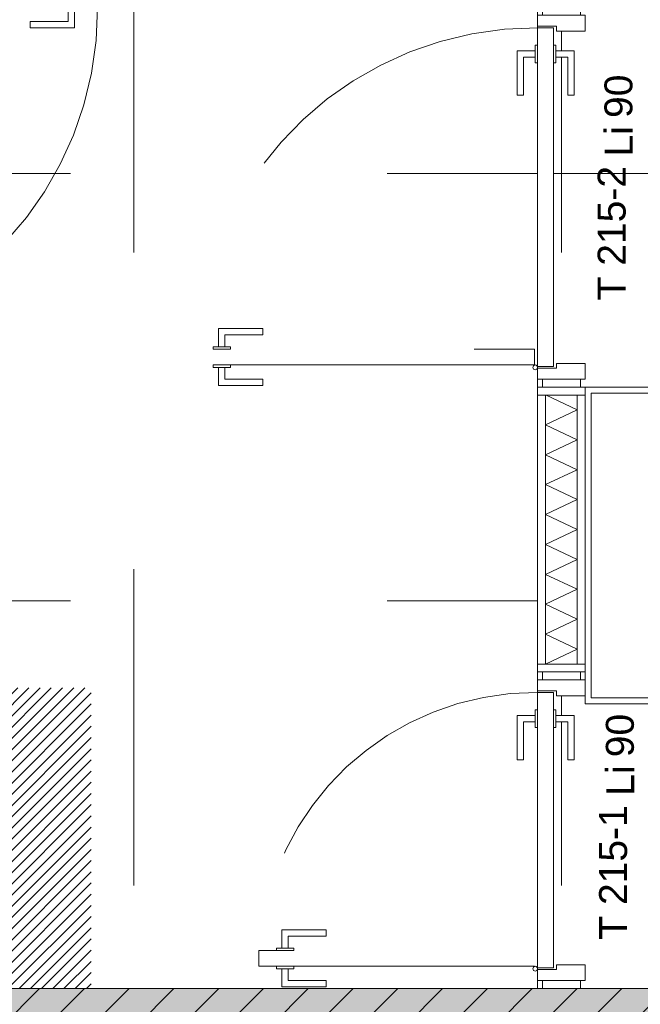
# Model space of a CAD drawing. Header units: metres. Extents: x -45 to 152, y -127 to 99.
# Tile 242 of 256: x -36.81 to -34.85, y -5.33 to -2.21. Entities that reach past the tile are written whole.
import ezdxf
from ezdxf.enums import TextEntityAlignment as Align

# ---------------------------------------------------------------- set-up
doc = ezdxf.new("R2010")
doc.units = ezdxf.units.M
doc.linetypes.add('gestrichelt - 01', pattern=[2, 1, -1])
doc.linetypes.add('Raster 01', pattern=[2, 1, -1])
for name, color, linetype, lineweight in [('013_Beton und Stahlbetonarbeiten-340 Innenwände', 7, 'Continuous', 18), ('027_Tischlerarbeiten-340 Innentüren', 7, 'Continuous', 9), ('031_Metallbauarbeiten-340 Innentüren _ Elemente', 7, 'Continuous', 9), ('039_Trockenbauarbeiten-340 Gipskarton', 7, 'Continuous', 9), ('_1.35m (3D)', 7, 'Continuous', 9), ('_OG 2 (2D)', 7, 'Continuous', 9), ('Keine', 7, 'Continuous', 9)]:
    doc.layers.add(name, color=color, linetype=linetype, lineweight=lineweight)
for name, color, linetype, lineweight, true_color in [('039_Trockenbauarbeiten-340 Dämmung', 7, 'Continuous', 9, 0xc0c0c0), ('075_Raumlufttechnische Anlage-Lüftungsanlage', 7, 'Continuous', 18, 0x555555), ('AV1-Einrichtung', 7, 'Continuous', 9, 0xa6a6a6), ('AV1-Raster', 7, 'Raster 01', 9, 0xa6a6a6), ('AV1-Stempel-Türnummern', 7, 'Continuous', 100, 0x02abea)]:
    doc.layers.add(name, color=color, linetype=linetype, lineweight=lineweight, true_color=true_color)
doc.styles.add('Arial', font='arial.ttf')
doc.styles.add('Arial Narrow', font='ARIALN.TTF')

# ---------------------------------------------------------------- blocks, each defined once
blk = doc.blocks.new('Group-2')
at = {"layer": 'AV1-Raster'}
for p, q in [((-36.45, -22.95), (-36.45, 1.35)), ((-35.1, -22.95), (-35.1, 1.35)), ((1.35, -2.7), (-40.5, -2.7)), ((1.35, -4.05), (-40.5, -4.05))]:
    blk.add_line(p, q, dxfattribs=at)
blk = doc.blocks.new('1.35m (3D)')
at = {"layer": 'AV1-Raster', "color": 7}
blk.add_blockref('Group-2', (0, 0), dxfattribs=at)
blk = doc.blocks.new('Box 2')
at = {"color": 255, "transparency": 33554559}
blk.add_wipeout([(-0.4, 0.5), (0.4, 0.5), (0.4, -0.5), (-0.4, -0.5)], dxfattribs=at).dxf.layer = 'AV1-Einrichtung'
at = {"layer": 'AV1-Einrichtung', "flags": 128}
blk.add_lwpolyline([(-0.4, 0.5), (0.4, 0.5), (0.4, -0.5), (-0.4, -0.5)], close=True, dxfattribs=at)
at = {"color": 255, "transparency": 33554559}
blk.add_wipeout([(-0.381, 0.481), (0.381, 0.481), (0.381, -0.481), (-0.381, -0.481)], dxfattribs=at).dxf.layer = 'AV1-Einrichtung'
at = {"layer": 'AV1-Einrichtung'}
for p, q in [((0, 0.5), (0, 0.481)), ((0, -0.481), (0, -0.5))]:
    blk.add_line(p, q, dxfattribs=at)
at = {"layer": 'AV1-Einrichtung', "flags": 128}
blk.add_lwpolyline([(-0.381, 0.481), (0.381, 0.481), (0.381, -0.481), (-0.381, -0.481)], close=True, dxfattribs=at)
at = {"color": 255, "transparency": 33554559}
blk.add_wipeout([(-0.1817, -0.0583), (0.1735, -0.0583), (0.1735, 0.0683), (-0.1817, 0.0683)], dxfattribs=at).dxf.layer = 'AV1-Einrichtung'
at = {"layer": 'AV1-Einrichtung', "insert": (-0.1817, 0.0454), "char_height": 0.08015, "attachment_point": 1, "line_spacing_factor": 0.25, "style": 'Arial Narrow'}
blk.add_mtext('80 x 100', dxfattribs=at)
blk = doc.blocks.new('Group-103')
at = {"layer": 'AV1-Einrichtung', "xscale": -1, "rotation": 180}
blk.add_blockref('Box 2', (-34.625, -3.8753), dxfattribs=at)
blk = doc.blocks.new('Group-143')
at = {"color": 255, "linetype": 'Continuous', "lineweight": 5}
blk.add_wipeout([(-35.05, -4.25), (-35.05, -3.3503), (-35.15, -3.3503), (-35.15, -4.25)], dxfattribs=at).dxf.layer = '039_Trockenbauarbeiten-340 Dämmung'
blk = doc.blocks.new('Group-144')
at = {"layer": '039_Trockenbauarbeiten-340 Dämmung', "transparency": 33554687, "flags": 128}
blk.add_lwpolyline([(-35.15, -4.25), (-35.05, -4.2028), (-35.15, -4.1556), (-35.05, -4.1083), (-35.15, -4.0611), (-35.05, -4.0139), (-35.15, -3.9667), (-35.05, -3.9194), (-35.15, -3.8722), (-35.05, -3.825), (-35.15, -3.7778), (-35.05, -3.7306), (-35.15, -3.6833), (-35.05, -3.6361), (-35.15, -3.5889), (-35.05, -3.5417), (-35.15, -3.4945), (-35.05, -3.4472), (-35.15, -3.4), (-35.05, -3.3528), (-35.0553, -3.3503)], dxfattribs=at)
blk = doc.blocks.new('Group-145')
at = {"layer": '039_Trockenbauarbeiten-340 Dämmung'}
blk.add_blockref('Group-143', (0, 0), dxfattribs=at)
at = {"layer": '039_Trockenbauarbeiten-340 Dämmung', "transparency": 33554687}
blk.add_blockref('Group-144', (0, 0), dxfattribs=at)
blk = doc.blocks.new('COE - Innentür 1.20 _ 0.15')
at = {"layer": '027_Tischlerarbeiten-340 Innentüren', "color": 253, "linetype": 'gestrichelt - 01', "lineweight": 9, "transparency": 33554687, "flags": 128}
for points in [[(-0.0575, 1.0775), (-0.0775, 1.0775), (-0.0775, 1.115), (-0.1975, 1.115), (-0.1975, 1.135), (-0.0575, 1.135)], [(-1.055, 1.07), (0.015, 1.07), (0.015, 1.02), (-1.055, 1.02)], [(-0.095, 1.07), (-0.095, 1.0775), (-0.04, 1.0775), (-0.04, 1.07)], [(-0.0575, 1.0125), (-0.0775, 1.0125), (-0.0775, 0.975), (-0.1975, 0.975), (-0.1975, 0.955), (-0.0575, 0.955)], [(-0.095, 1.0125), (-0.095, 1.02), (-0.04, 1.02), (-0.04, 1.0125)]]:
    blk.add_lwpolyline(points, close=True, dxfattribs=at)
at = {"layer": '027_Tischlerarbeiten-340 Innentüren', "color": 253, "linetype": 'gestrichelt - 01', "lineweight": 9, "transparency": 33554687}
blk.add_arc((-1.0575, 1.0775), 1.0725, 269.5581, 356.6163, dxfattribs=at)
at = {"color": 255}
for points in [[(-1.2, 1.14), (-1.08, 1.14), (-1.08, 1.115), (-1.2, 1.115)], [(-1.2, -0.035), (-1.08, -0.035), (-1.08, -0.06), (-1.2, -0.06)]]:
    blk.add_wipeout(points, dxfattribs=at).dxf.layer = '027_Tischlerarbeiten-340 Innentüren'
at = {"layer": '027_Tischlerarbeiten-340 Innentüren', "flags": 128}
for points in [[(-1.2, 1.14), (-1.08, 1.14), (-1.08, 1.115), (-1.2, 1.115)], [(-1.2, -0.035), (-1.08, -0.035), (-1.08, -0.06), (-1.2, -0.06)]]:
    blk.add_lwpolyline(points, close=True, dxfattribs=at)
at = {"color": 255}
blk.add_wipeout([(-1.065, 0), (-1.125, 0), (-1.125, 0.015), (-1.215, 0.015), (-1.215, -0.035), (-1.065, -0.035)], dxfattribs=at).dxf.layer = '027_Tischlerarbeiten-340 Innentüren'
at = {"layer": '027_Tischlerarbeiten-340 Innentüren', "flags": 128}
blk.add_lwpolyline([(-1.065, 0), (-1.125, 0), (-1.125, 0.015), (-1.215, 0.015), (-1.215, -0.035), (-1.065, -0.035)], close=True, dxfattribs=at)
at = {"color": 255}
blk.add_wipeout([(-1.065, 1.075), (-1.065, 0.005), (-1.115, 0.005), (-1.115, 1.075)], dxfattribs=at).dxf.layer = '027_Tischlerarbeiten-340 Innentüren'
at = {"layer": '027_Tischlerarbeiten-340 Innentüren', "flags": 128}
blk.add_lwpolyline([(-1.065, 1.075), (-1.065, 0.005), (-1.115, 0.005), (-1.115, 1.075)], close=True, dxfattribs=at)
at = {"color": 255}
for points in [[(-1.065, 1.08), (-1.125, 1.08), (-1.125, 1.065), (-1.215, 1.065), (-1.215, 1.115), (-1.065, 1.115)], [(-1.1225, 0.0775), (-1.1225, 0.0975), (-1.16, 0.0975), (-1.16, 0.2175), (-1.18, 0.2175), (-1.18, 0.0775)], [(-1.0575, 0.0775), (-1.0575, 0.0975), (-1.02, 0.0975), (-1.02, 0.2175), (-1, 0.2175), (-1, 0.0775)]]:
    blk.add_wipeout(points, dxfattribs=at).dxf.layer = '027_Tischlerarbeiten-340 Innentüren'
at = {"layer": '027_Tischlerarbeiten-340 Innentüren', "flags": 128}
for points in [[(-1.065, 1.08), (-1.125, 1.08), (-1.125, 1.065), (-1.215, 1.065), (-1.215, 1.115), (-1.065, 1.115)], [(-1.1225, 0.0775), (-1.1225, 0.0975), (-1.16, 0.0975), (-1.16, 0.2175), (-1.18, 0.2175), (-1.18, 0.0775)], [(-1.0575, 0.0775), (-1.0575, 0.0975), (-1.02, 0.0975), (-1.02, 0.2175), (-1, 0.2175), (-1, 0.0775)]]:
    blk.add_lwpolyline(points, close=True, dxfattribs=at)
at = {"color": 255}
for points in [[(-1.05, 1.0775), (-1.0522, 1.0722), (-1.0575, 1.07), (-1.0628, 1.0722), (-1.065, 1.0775), (-1.0628, 1.0828), (-1.0575, 1.085), (-1.0522, 1.0828)], [(-1.1225, 0.115), (-1.115, 0.115), (-1.115, 0.06), (-1.1225, 0.06)], [(-1.065, 0.115), (-1.0575, 0.115), (-1.0575, 0.06), (-1.065, 0.06)]]:
    blk.add_wipeout(points, dxfattribs=at).dxf.layer = '027_Tischlerarbeiten-340 Innentüren'
at = {"layer": '027_Tischlerarbeiten-340 Innentüren', "flags": 128}
for points in [[(-1.1225, 0.115), (-1.115, 0.115), (-1.115, 0.06), (-1.1225, 0.06)], [(-1.065, 0.115), (-1.0575, 0.115), (-1.0575, 0.06), (-1.065, 0.06)]]:
    blk.add_lwpolyline(points, close=True, dxfattribs=at)
at = {"layer": '027_Tischlerarbeiten-340 Innentüren'}
blk.add_circle((-1.0575, 1.0775), 0.0075, dxfattribs=at)
blk = doc.blocks.new('COE - Innentür 1.00 _ 0.15')
at = {"layer": '027_Tischlerarbeiten-340 Innentüren', "color": 253, "linetype": 'gestrichelt - 01', "lineweight": 9, "transparency": 33554687, "flags": 128}
for points in [[(0.8825, 0.9375), (0.8625, 0.9375), (0.8625, 0.975), (0.7425, 0.975), (0.7425, 0.995), (0.8825, 0.995)], [(0.845, 0.93), (0.845, 0.9375), (0.9, 0.9375), (0.9, 0.93)], [(0.085, 0.93), (0.955, 0.93), (0.955, 0.88), (0.085, 0.88)], [(0.8825, 0.8725), (0.8625, 0.8725), (0.8625, 0.835), (0.7425, 0.835), (0.7425, 0.815), (0.8825, 0.815)], [(0.845, 0.8725), (0.845, 0.88), (0.9, 0.88), (0.9, 0.8725)]]:
    blk.add_lwpolyline(points, close=True, dxfattribs=at)
at = {"layer": '027_Tischlerarbeiten-340 Innentüren', "color": 253, "linetype": 'gestrichelt - 01', "lineweight": 9, "transparency": 33554687}
blk.add_arc((0.0825, 0.9375), 0.8725, 269.5581, 356.6163, dxfattribs=at)
at = {"color": 255}
for points in [[(-0.06, 1), (0.06, 1), (0.06, 0.975), (-0.06, 0.975)], [(-0.06, 0.025), (0.06, 0.025), (0.06, 0), (-0.06, 0)]]:
    blk.add_wipeout(points, dxfattribs=at).dxf.layer = '027_Tischlerarbeiten-340 Innentüren'
at = {"layer": '027_Tischlerarbeiten-340 Innentüren', "flags": 128}
for points in [[(-0.06, 1), (0.06, 1), (0.06, 0.975), (-0.06, 0.975)], [(-0.06, 0.025), (0.06, 0.025), (0.06, 0), (-0.06, 0)]]:
    blk.add_lwpolyline(points, close=True, dxfattribs=at)
at = {"color": 255}
blk.add_wipeout([(0.075, 0.06), (0.015, 0.06), (0.015, 0.075), (-0.075, 0.075), (-0.075, 0.025), (0.075, 0.025)], dxfattribs=at).dxf.layer = '027_Tischlerarbeiten-340 Innentüren'
at = {"layer": '027_Tischlerarbeiten-340 Innentüren', "flags": 128}
blk.add_lwpolyline([(0.075, 0.06), (0.015, 0.06), (0.015, 0.075), (-0.075, 0.075), (-0.075, 0.025), (0.075, 0.025)], close=True, dxfattribs=at)
at = {"color": 255}
blk.add_wipeout([(0.075, 0.935), (0.075, 0.065), (0.025, 0.065), (0.025, 0.935)], dxfattribs=at).dxf.layer = '027_Tischlerarbeiten-340 Innentüren'
at = {"layer": '027_Tischlerarbeiten-340 Innentüren', "flags": 128}
blk.add_lwpolyline([(0.075, 0.935), (0.075, 0.065), (0.025, 0.065), (0.025, 0.935)], close=True, dxfattribs=at)
at = {"color": 255}
for points in [[(0.075, 0.94), (0.015, 0.94), (0.015, 0.925), (-0.075, 0.925), (-0.075, 0.975), (0.075, 0.975)], [(0.0175, 0.1375), (0.0175, 0.1575), (-0.02, 0.1575), (-0.02, 0.2775), (-0.04, 0.2775), (-0.04, 0.1375)], [(0.0825, 0.1375), (0.0825, 0.1575), (0.12, 0.1575), (0.12, 0.2775), (0.14, 0.2775), (0.14, 0.1375)]]:
    blk.add_wipeout(points, dxfattribs=at).dxf.layer = '027_Tischlerarbeiten-340 Innentüren'
at = {"layer": '027_Tischlerarbeiten-340 Innentüren', "flags": 128}
for points in [[(0.075, 0.94), (0.015, 0.94), (0.015, 0.925), (-0.075, 0.925), (-0.075, 0.975), (0.075, 0.975)], [(0.0175, 0.1375), (0.0175, 0.1575), (-0.02, 0.1575), (-0.02, 0.2775), (-0.04, 0.2775), (-0.04, 0.1375)], [(0.0825, 0.1375), (0.0825, 0.1575), (0.12, 0.1575), (0.12, 0.2775), (0.14, 0.2775), (0.14, 0.1375)]]:
    blk.add_lwpolyline(points, close=True, dxfattribs=at)
at = {"color": 255}
for points in [[(0.09, 0.9375), (0.0878, 0.9322), (0.0825, 0.93), (0.0772, 0.9322), (0.075, 0.9375), (0.0772, 0.9428), (0.0825, 0.945), (0.0878, 0.9428)], [(0.0175, 0.175), (0.025, 0.175), (0.025, 0.12), (0.0175, 0.12)], [(0.075, 0.175), (0.0825, 0.175), (0.0825, 0.12), (0.075, 0.12)]]:
    blk.add_wipeout(points, dxfattribs=at).dxf.layer = '027_Tischlerarbeiten-340 Innentüren'
at = {"layer": '027_Tischlerarbeiten-340 Innentüren', "flags": 128}
for points in [[(0.0175, 0.175), (0.025, 0.175), (0.025, 0.12), (0.0175, 0.12)], [(0.075, 0.175), (0.0825, 0.175), (0.0825, 0.12), (0.075, 0.12)]]:
    blk.add_lwpolyline(points, close=True, dxfattribs=at)
at = {"layer": '027_Tischlerarbeiten-340 Innentüren'}
blk.add_circle((0.0825, 0.9375), 0.0075, dxfattribs=at)
blk = doc.blocks.new('Türnummer 2 - Innentür')
at = {"layer": '031_Metallbauarbeiten-340 Innentüren _ Elemente', "char_height": 0.08826, "attachment_point": 8, "line_spacing_factor": 0.965511, "style": 'Arial'}
for s, insert in [('Li', (0, -0.0671)), ('90', (0.1423, -0.0671))]:
    blk.add_mtext(s, dxfattribs=dict(at, insert=insert))
at = {"layer": '031_Metallbauarbeiten-340 Innentüren _ Elemente', "style": 'Arial'}
blk.add_attdef('Türnummer', text='', height=0.0883, dxfattribs=at).set_placement((-0.2903, -0.071), align=Align.BOTTOM_CENTER)
at = {"layer": '031_Metallbauarbeiten-340 Innentüren _ Elemente', "color": 7, "transparency": 33554687, "style": 'Arial'}
blk.add_attdef('Schallschutzklasse', text='', height=0.0883, dxfattribs=at).set_placement((-0.1763, -0.2296), align=Align.BOTTOM_CENTER)
at = {"layer": 'Keine', "color": 0, "flags": 1}
for tag, p in [('Lichte_Breite', (-0.4481, -0.3885)), ('Panikfunktion', (-0.4481, -0.5473)), ('AT-Nr.', (-0.4481, -0.7062))]:
    blk.add_attdef(tag, p, '', height=0.0883, dxfattribs=at)
blk = doc.blocks.new('OG 2 (2D)')
at = {"layer": '075_Raumlufttechnische Anlage-Lüftungsanlage', "linetype": 'Continuous', "lineweight": 9}
h = blk.add_hatch(dxfattribs=at)
h.set_pattern_fill('Mauerwerk allg_-2', color=1, style=0, pattern_type=2)
h.set_pattern_definition([(45, (-37.085, -4.77), (0.0176777, -0.0176777), [])])
h.paths.add_polyline_path([(-37.585, -4.325), (-36.585, -4.325), (-36.585, -5.275), (-37.585, -5.275)])
at = {"layer": '027_Tischlerarbeiten-340 Innentüren', "color": 7, "xscale": -1, "rotation": 90}
blk.add_blockref('COE - Innentür 1.20 _ 0.15', (-36.56, -3.2403), dxfattribs=at)
at = {"layer": 'AV1-Stempel-Türnummern', "color": 7}
ref = blk.add_blockref('Türnummer 2 - Innentür', (-34.9372, -4.6182), dxfattribs=dict(at, rotation=90))
ref.add_attrib('Türnummer', 'T 215-1', dxfattribs={"layer": '031_Metallbauarbeiten-340 Innentüren _ Elemente', "height": 0.08826, "rotation": 90, "style": 'Arial'}).set_placement((-34.8662, -4.9085), align=Align.BOTTOM_CENTER)
at = {"layer": 'Keine', "color": 7, "transparency": 33554687}
blk.add_blockref('Group-103', (0, 0), dxfattribs=at)
at = {"color": 255}
blk.add_wipeout([(-35.15, -3.4), (-35.15, -4.275), (-35.05, -4.275), (-35.05, -3.4)], dxfattribs=at).dxf.layer = '039_Trockenbauarbeiten-340 Dämmung'
at = {"layer": '039_Trockenbauarbeiten-340 Dämmung', "flags": 128}
blk.add_lwpolyline([(-35.15, -3.4), (-35.15, -4.275), (-35.05, -4.275), (-35.05, -3.4)], close=True, dxfattribs=at)
at = {"layer": 'AV1-Stempel-Türnummern', "color": 7}
ref = blk.add_blockref('Türnummer 2 - Innentür', (-34.9417, -2.5987), dxfattribs=dict(at, rotation=90))
ref.add_attrib('Türnummer', 'T 215-2', dxfattribs={"layer": '031_Metallbauarbeiten-340 Innentüren _ Elemente', "height": 0.08826, "rotation": 90, "style": 'Arial'}).set_placement((-34.8707, -2.8889), align=Align.BOTTOM_CENTER)
at = {"layer": '039_Trockenbauarbeiten-340 Dämmung', "color": 7, "transparency": 33554687}
blk.add_blockref('Group-145', (0, 0), dxfattribs=at)
at = {"layer": '027_Tischlerarbeiten-340 Innentüren', "color": 7, "rotation": 180}
blk.add_blockref('COE - Innentür 1.20 _ 0.15', (-36.24, -2.2353), dxfattribs=at)
at = {"color": 255}
for points in [[(-35.15, -4.275), (-35.15, -3.4), (-35.175, -3.4), (-35.175, -4.275)], [(-35.05, -3.4), (-35.05, -4.275), (-35.025, -4.275), (-35.025, -3.4)]]:
    blk.add_wipeout(points, dxfattribs=at).dxf.layer = '039_Trockenbauarbeiten-340 Gipskarton'
at = {"layer": '039_Trockenbauarbeiten-340 Gipskarton', "flags": 128}
for points in [[(-35.15, -4.275), (-35.15, -3.4), (-35.175, -3.4), (-35.175, -4.275)], [(-35.05, -3.4), (-35.05, -4.275), (-35.025, -4.275), (-35.025, -3.4)]]:
    blk.add_lwpolyline(points, close=True, dxfattribs=at)
at = {"layer": '027_Tischlerarbeiten-340 Innentüren', "color": 7, "rotation": 180}
blk.add_blockref('COE - Innentür 1.00 _ 0.15', (-35.1, -4.275), dxfattribs=at)
at = {"color": 255}
blk.add_wipeout([(-35.025, -3.3753), (-35.175, -3.3753), (-35.175, -3.4003), (-35.025, -3.4003)], dxfattribs=at).dxf.layer = '039_Trockenbauarbeiten-340 Gipskarton'
at = {"layer": '013_Beton und Stahlbetonarbeiten-340 Innenwände', "linetype": 'Continuous', "lineweight": 0, "true_color": 0xc0c0c0}
blk.add_hatch(color=9, dxfattribs=at).paths.add_polyline_path([(-22.825, -5.275), (-22.825, -5.525), (-39.025, -5.525), (-39.025, -5.275)])
at = {"layer": '013_Beton und Stahlbetonarbeiten-340 Innenwände', "linetype": 'Continuous', "lineweight": 13}
h = blk.add_hatch(dxfattribs=at)
h.set_pattern_fill('Stahlbeton-1', color=251, style=0, pattern_type=2)
h.set_pattern_definition([(45, (0, 0), (0.07071068, -0.07071068), [0.025, -0.025])])
h.paths.add_polyline_path([(-22.825, -5.275), (-22.825, -5.525), (-39.025, -5.525), (-39.025, -5.275)])
h = blk.add_hatch(dxfattribs=at)
h.set_pattern_fill('Stahlbeton', color=251, style=0, pattern_type=2)
h.set_pattern_definition([(-135, (0.03106, -0.03313), (0.07071068, -0.07071068), [])])
h.paths.add_polyline_path([(-22.825, -5.275), (-22.825, -5.525), (-39.025, -5.525), (-39.025, -5.275)])
at = {"layer": '013_Beton und Stahlbetonarbeiten-340 Innenwände', "flags": 128}
blk.add_lwpolyline([(-22.825, -5.275), (-22.825, -5.525), (-39.025, -5.525), (-39.025, -5.275)], close=True, dxfattribs=at)
at = {"layer": '039_Trockenbauarbeiten-340 Gipskarton', "flags": 128}
blk.add_lwpolyline([(-35.025, -3.3753), (-35.175, -3.3753), (-35.175, -3.4003), (-35.025, -3.4003)], close=True, dxfattribs=at)
at = {"color": 255}
blk.add_wipeout([(-35.025, -4.25), (-35.175, -4.25), (-35.175, -4.275), (-35.025, -4.275)], dxfattribs=at).dxf.layer = '039_Trockenbauarbeiten-340 Gipskarton'
at = {"layer": '039_Trockenbauarbeiten-340 Gipskarton', "flags": 128}
blk.add_lwpolyline([(-35.025, -4.25), (-35.175, -4.25), (-35.175, -4.275), (-35.025, -4.275)], close=True, dxfattribs=at)
at = {"layer": 'Keine', "color": 8, "linetype": 'Continuous', "lineweight": 13, "flags": 128}
blk.add_lwpolyline([(-39.025, -2.1753), (-35.175, -2.1753), (-35.175, -5.275), (-39.025, -5.275)], close=True, dxfattribs=at)

msp = doc.modelspace()

# ---------------------------------------------------------------- block references
at = {"layer": '_1.35m (3D)'}
msp.add_blockref('1.35m (3D)', (0, 0), dxfattribs=at)

# ---------------------------------------------------------------- next in the draw order: block references
at = {"layer": '_OG 2 (2D)'}
msp.add_blockref('OG 2 (2D)', (0, 0), dxfattribs=at)

doc.saveas('drawing.dxf')
